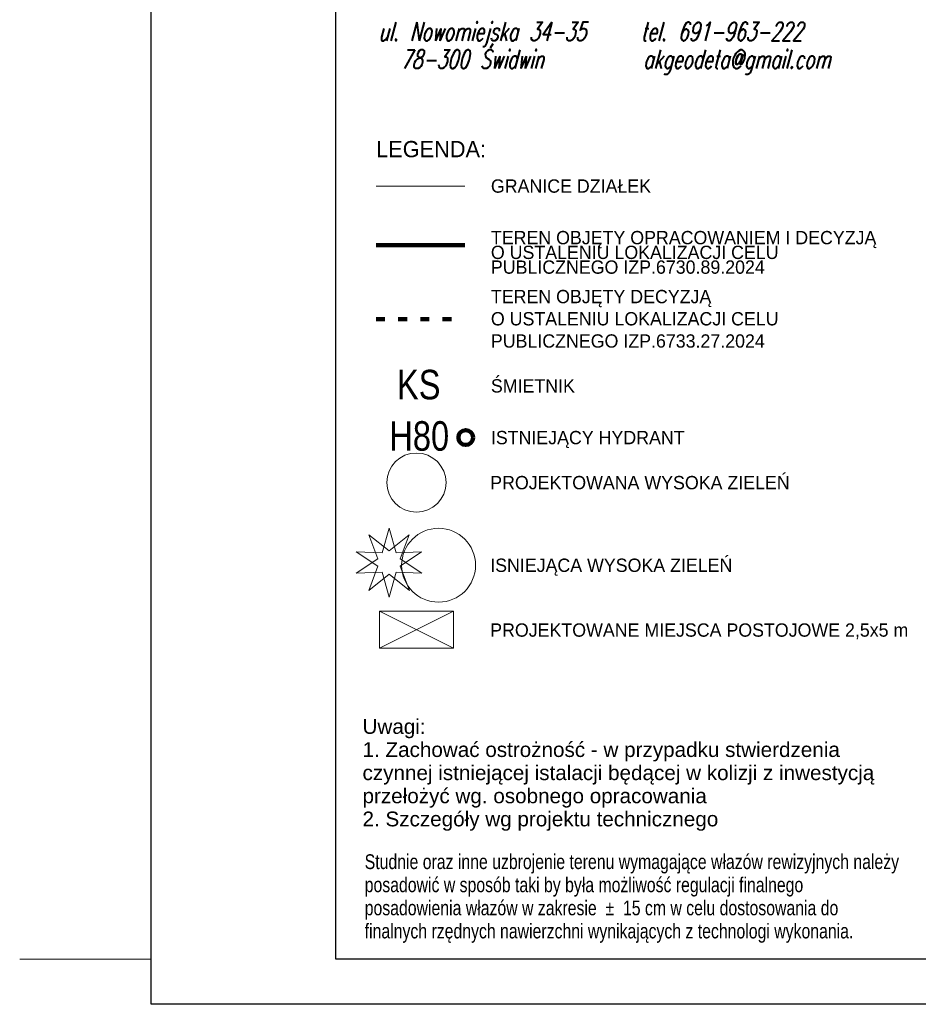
# Model space of a CAD drawing. Extents: x -134780 to 5540120, y 74663 to 5964901.
# Tile 2 of 84: x 5539436 to 5539497, y 5961267 to 5961334. Entities that reach past the tile are written whole.
import ezdxf
from ezdxf.enums import TextEntityAlignment as Align
from ezdxf.lldxf.tags import DXFTag

# ---------------------------------------------------------------- set-up
doc = ezdxf.new("R2010")
doc.units = 0
doc.header["$MEASUREMENT"] = 0
doc.set_wipeout_variables(frame=1)
doc.linetypes.add('ACAD_ISO03W100', pattern=[30, 12, -18])
doc.linetypes.add('Przerywana', pattern=[320, 160, -160])
doc.layers.add('_TABELA', color=7, linetype='Continuous')
for name, color, linetype, lineweight in [('Arch drogi_Nr_Pióra__21', 7, 'Continuous', 9), ('ARCH MAPA RUSINOWO_Nr_Pióra__60', 230, 'Continuous', 211), ('Arch opisy_Nr_Pióra__1', 7, 'Continuous', 25), ('Arch opisy_Nr_Pióra__80', 3, 'Continuous', 211), ('Arch schody_Nr_Pióra__21', 7, 'Continuous', 9), ('ARCH TABELA_Nr_Pióra__21', 7, 'Continuous', 9), ('GSSZSN_Nr_pióra__1', 7, 'Continuous', 0), ('mapa', 7, 'Continuous', 13), ('uwierzytelnienie', 1, 'Continuous', 18), ('zasuwa_lub_zawor_Nr_Pióra__7', 7, 'Continuous', 13)]:
    doc.layers.add(name, color=color, linetype=linetype, lineweight=lineweight)
for name, color, linetype, lineweight, true_color in [('ARCH MAPA RUSINOWO_Nr_Pióra__58', 7, 'Continuous', 100, 0xdf0000), ('Arch opisy_Nr_Pióra__38', 7, 'Continuous', 211, 0xe3b979), ('Arch zieleń_Nr_Pióra__4', 7, 'Continuous', 9, 0x029e21)]:
    doc.layers.add(name, color=color, linetype=linetype, lineweight=lineweight, true_color=true_color)
doc.styles.add('GENERATED_STYLE_1', font='txt')
doc.styles.add('GENERATED_STYLE_2', font='txt')
doc.styles.add('GENERATED_STYLE_3', font='arial.ttf')
doc.styles.get("Standard").update_dxf_attribs({"font": 'txt', "bigfont": 'BIGFONT.SHX'})
tags = doc.linetypes.add('DASH', pattern=[15, 10, -5]).pattern_tags.tags
tags[6:7] = [DXFTag(74, 4), DXFTag(75, 0), DXFTag(340, '0'), DXFTag(46, 0.0), DXFTag(50, 0.0), DXFTag(44, 0.0), DXFTag(45, 0.0)]
tags[4:5] = [DXFTag(74, 4), DXFTag(75, 0), DXFTag(340, '0'), DXFTag(46, 0.0), DXFTag(50, 0.0), DXFTag(44, 0.0), DXFTag(45, 0.0)]

# ---------------------------------------------------------------- blocks, each defined once
blk = doc.blocks.new('mapa')
at = {"layer": 'ARCH TABELA_Nr_Pióra__21', "color": 252, "linetype": 'Continuous'}
blk.add_line((5539542.07, 5961270.013), (5539435.82, 5961270.013), dxfattribs=at)

msp = doc.modelspace()

# ---------------------------------------------------------------- linework, layer by layer
at = {"layer": 'Arch drogi_Nr_Pióra__21', "linetype": 'Przerywana'}
for p, q in [((5539460.164, 5961291.067), (5539465.164, 5961293.567)), ((5539460.164, 5961293.567), (5539465.164, 5961291.067))]:
    msp.add_line(p, q, dxfattribs=at)
at = {"layer": 'ARCH MAPA RUSINOWO_Nr_Pióra__58', "color": 252, "linetype": 'Continuous'}
msp.add_circle((5539466.001, 5961305.305), 0.5, dxfattribs=at)
at = {"layer": 'ARCH MAPA RUSINOWO_Nr_Pióra__60', "linetype": 'Continuous', "lineweight": 20, "flags": 128}
msp.add_lwpolyline([(5539459.935, 5961322.321), (5539465.935, 5961322.321)], dxfattribs=at)
at = {"layer": 'Arch opisy_Nr_Pióra__38', "linetype": 'ACAD_ISO03W100', "ltscale": 0.05, "flags": 128}
msp.add_lwpolyline([(5539459.935, 5961313.321), (5539465.935, 5961313.321)], dxfattribs=at)
at = {"layer": 'Arch opisy_Nr_Pióra__80', "linetype": 'DASH', "ltscale": 0.2, "flags": 128}
msp.add_lwpolyline([(5539459.935, 5961318.321), (5539465.935, 5961318.321)], dxfattribs=at)
at = {"layer": 'Arch schody_Nr_Pióra__21', "linetype": 'Continuous'}
for p, q in [((5539460.164, 5961293.567), (5539465.164, 5961293.567)), ((5539460.164, 5961291.067), (5539460.164, 5961293.567)), ((5539465.164, 5961291.067), (5539465.164, 5961293.567)), ((5539460.164, 5961291.067), (5539465.164, 5961291.067))]:
    msp.add_line(p, q, dxfattribs=at)
at = {"layer": 'Arch zieleń_Nr_Pióra__4', "color": 252, "linetype": 'Continuous'}
for p, q in [((5539460.347, 5961297.498), (5539460.819, 5961299.167)), ((5539461.282, 5961297.495), (5539460.819, 5961299.167)), ((5539460.812, 5961297.648), (5539459.452, 5961298.725)), ((5539460.056, 5961297.099), (5539459.452, 5961298.725)), ((5539460.812, 5961297.648), (5539462.169, 5961298.729)), ((5539461.57, 5961297.1), (5539462.169, 5961298.729)), ((5539460.054, 5961296.607), (5539458.593, 5961297.58)), ((5539460.347, 5961297.498), (5539458.593, 5961297.58)), ((5539461.282, 5961297.495), (5539463.015, 5961297.569)), ((5539461.572, 5961296.606), (5539463.015, 5961297.569)), ((5539460.056, 5961297.099), (5539458.59, 5961296.131)), ((5539461.57, 5961297.1), (5539463.038, 5961296.137)), ((5539460.344, 5961296.206), (5539458.59, 5961296.131)), ((5539460.054, 5961296.607), (5539459.433, 5961294.955)), ((5539460.344, 5961296.206), (5539460.816, 5961294.506)), ((5539461.283, 5961296.207), (5539460.816, 5961294.506)), ((5539461.283, 5961296.207), (5539463.038, 5961296.137)), ((5539461.572, 5961296.606), (5539462.19, 5961294.963))]:
    msp.add_line(p, q, dxfattribs=at)
at = {"layer": 'Arch zieleń_Nr_Pióra__4', "linetype": 'Continuous'}
for q in [(5539459.433, 5961294.955), (5539462.19, 5961294.963)]:
    msp.add_line((5539460.813, 5961296.054), q, dxfattribs=at)
at = {"layer": 'Arch zieleń_Nr_Pióra__4', "color": 252, "linetype": 'Continuous'}
for centre, radius in [((5539462.664, 5961302.259), 2), ((5539464.163, 5961296.667), 2.5)]:
    msp.add_circle(centre, radius, dxfattribs=at)

# ---------------------------------------------------------------- texts
at = {"layer": 'ARCH MAPA RUSINOWO_Nr_Pióra__58', "color": 252, "linetype": 'Continuous', "style": 'GENERATED_STYLE_3', "width": 0.79}
for s, p in [('KS', (5539461.346, 5961307.887)), ('H80', (5539460.827, 5961304.411))]:
    msp.add_text(s, height=2, dxfattribs=at).set_placement(p)
at = {"layer": 'Arch opisy_Nr_Pióra__1', "linetype": 'Continuous', "attachment_point": 7, "style": 'GENERATED_STYLE_2'}
for s, insert, char_height in [('{\\pt112714;LEGENDA:}', (5539459.935, 5961324.253), 1.1), ('{\\pt112714;GRANICE DZIAŁEK}', (5539467.701, 5961321.856), 0.9), ('{\\pt112715;ŚMIETNIK}', (5539467.701, 5961308.339), 0.9), ('{\\pt112714;ISTNIEJĄCY HYDRANT}', (5539467.701, 5961304.587), 0.9), ('{\\pt112715;PROJEKTOWANA WYSOKA ZIELEŃ}', (5539467.654, 5961301.793), 0.9), ('{\\pt112714;ISNIEJĄCA WYSOKA ZIELEŃ}', (5539467.654, 5961295.95), 0.9), ('{\\pt112715;PROJEKTOWANE MIEJSCA POSTOJOWE 2,5x5 m}', (5539467.654, 5961291.664), 0.9)]:
    msp.add_mtext(s, dxfattribs=dict(at, insert=insert, char_height=char_height))
at = {"layer": 'Arch opisy_Nr_Pióra__1', "linetype": 'Continuous', "char_height": 0.9, "width": 24.6525, "attachment_point": 7, "style": 'GENERATED_STYLE_2'}
for s, insert, line_spacing_factor in [('{\\pt112715;TEREN OBJĘTY OPRACOWANIEM I DECYZJĄ\\P\\pt112715;O USTALENIU LOKALIZACJI CELU PUBLICZNEGO IZP.6730.89.2024}', (5539467.701, 5961316.373), 0.664862), ('{\\pt112719;TEREN OBJĘTY DECYZJĄ\\P\\pt112719;O USTALENIU LOKALIZACJI CELU PUBLICZNEGO IZP.6733.27.2024}', (5539467.701, 5961311.374), 1.001669)]:
    msp.add_mtext(s, dxfattribs=dict(at, insert=insert, line_spacing_factor=line_spacing_factor))

# ---------------------------------------------------------------- next in the draw order: block references
at = {"layer": 'mapa', "color": 4, "lineweight": 40}
msp.add_blockref('mapa', (0, 0), dxfattribs=at)

# ---------------------------------------------------------------- next in the draw order: linework, layer by layer
at = {"layer": 'zasuwa_lub_zawor_Nr_Pióra__7'}
msp.add_line((5539444.713, 5961415.463), (5539444.713, 5961266.963), dxfattribs=at)

# ---------------------------------------------------------------- next in the draw order: texts
at = {"layer": 'uwierzytelnienie', "lineweight": 25, "oblique": 15, "width": 0.68}
for s, p in [('ul. Nowomiejska 34-35   tel. 691-963-222', (5539460.096, 5961333.402)), ('  78-300 Świdwin       akgeodeta@gmail.com', (5539460.096, 5961331.527))]:
    msp.add_text(s, height=1.25, dxfattribs=at).set_placement(p, align=Align.TOP_LEFT)

# ---------------------------------------------------------------- next in the draw order: wipeouts: each hides what was drawn before it
msp.add_wipeout([(5539444.713, 5961266.963), (5539444.713, 5961415.463), (5539654.713, 5961415.463), (5539651.713, 5961412.413), (5539457.213, 5961412.413), (5539457.213, 5961270.013), (5539651.713, 5961270.013), (5539654.713, 5961266.963)]).dxf.layer = 'zasuwa_lub_zawor_Nr_Pióra__7'

# ---------------------------------------------------------------- next in the draw order: linework, layer by layer
at = {"layer": '_TABELA', "color": 7}
for points in [[(5539444.713, 5961415.463), (5539654.713, 5961415.463), (5539654.713, 5961266.963), (5539444.713, 5961266.963)], [(5539457.213, 5961412.413), (5539651.713, 5961412.413), (5539651.713, 5961270.013), (5539457.213, 5961270.013)]]:
    msp.add_lwpolyline(points, close=True, dxfattribs=at)

# ---------------------------------------------------------------- next in the draw order: texts
at = {"layer": 'GSSZSN_Nr_pióra__1', "linetype": 'Continuous', "style": 'GENERATED_STYLE_1', "width": 0.8}
for s, p in [('Studnie oraz inne uzbrojenie terenu wymagające włazów rewizyjnych należy', (5539459.163, 5961276.112)), ('posadowić w sposób taki by była możliwość regulacji finalnego', (5539459.163, 5961274.549)), ('posadowienia włazów w zakresie  ±  15 cm w celu dostosowania do', (5539459.163, 5961272.985)), ('finalnych rzędnych nawierzchni wynikających z technologi wykonania.', (5539459.163, 5961271.421))]:
    msp.add_text(s, height=1, dxfattribs=at).set_placement(p)
at = {"layer": 'GSSZSN_Nr_pióra__1', "linetype": 'Continuous', "insert": (5539459.015, 5961278.7), "char_height": 1, "width": 36.56882, "attachment_point": 7, "line_spacing_factor": 0.938353, "style": 'GENERATED_STYLE_1'}
msp.add_mtext('\\A1;{\\fArial|b0|i0|c0|p38;Uwagi:\\P\\fArial|b0|i0|c0|p38;1. Zachować ostrożność - w przypadku stwierdzenia czynnej istniejącej istalacji będącej w kolizji z inwestycją przełożyć wg. osobnego opracowania\\P\\fArial|b0|i0|c0|p38;2. Szczegóły wg projektu technicznego}', dxfattribs=at)

doc.saveas('drawing.dxf')
